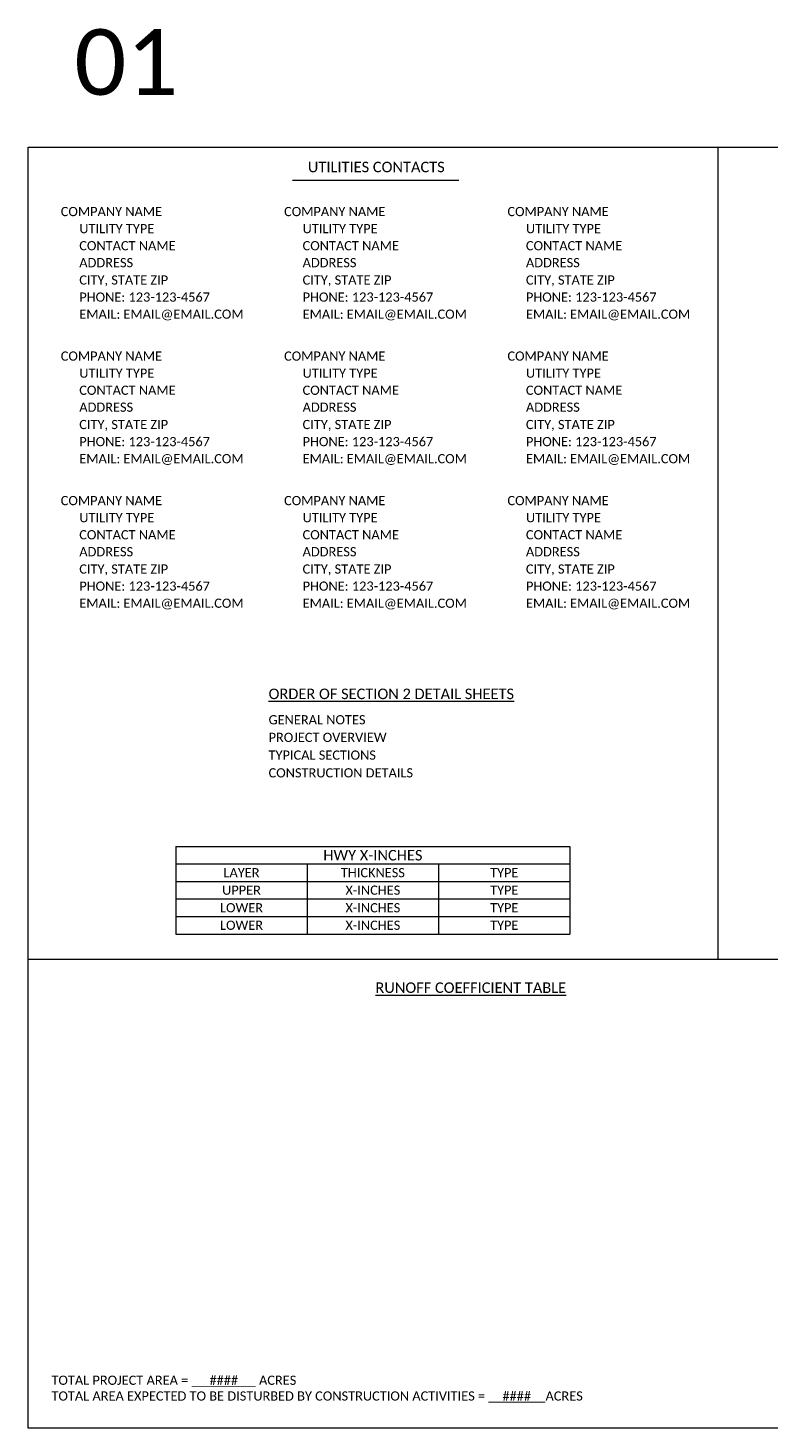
# Model space of a CAD drawing. Extents: x 3479.7 to 3573.9, y 4492.3 to 4508.3.
# Tile 1 of 5: x 3479.7 to 3485.3, y 4497.5 to 4508.2. Entities that reach past the tile are written whole.
import ezdxf
from ezdxf.enums import TextEntityAlignment as Align

# ---------------------------------------------------------------- set-up
doc = ezdxf.new("R2010")
doc.units = 0
doc.header["$MEASUREMENT"] = 0
doc.layers.add('P_MISC_NoPlot', color=7, linetype='Continuous', lineweight=18, plot=False)
doc.layers.add('P_MISC_Text', color=7, linetype='Continuous', lineweight=0)
doc.styles.add('CalibriLight', font='calibril.ttf')
doc.styles.add('CalibriRegular', font='calibri.ttf')

# ---------------------------------------------------------------- blocks, each defined once
blk = doc.blocks.new('Utility Contact')
at = {"style": 'CalibriLight'}
for s, p in [('PHONE:', (0.15, -0.717)), ('EMAIL:', (0.15, -0.847))]:
    blk.add_text(s, height=0.07, dxfattribs=at).set_placement(p)
for tag, p in [('COMPANYNAME', (0.009, -0.066)), ('UTILITYTYPE', (0.15, -0.196)), ('CONTACTNAME', (0.15, -0.326)), ('ADDRESS', (0.15, -0.455)), ('CITY-STATE-ZIP', (0.15, -0.587)), ('PHONE-NUMBER', (0.525, -0.717)), ('EMAIL-ADDRESS', (0.486, -0.847))]:
    blk.add_attdef(tag, p, '', height=0.07, dxfattribs=at)
blk = doc.blocks.new('Utility Header')
blk.add_line((-0.638, -0.14), (0.627, -0.14))
at = {"layer": 'P_MISC_Text', "insert": (0, 0), "char_height": 0.08, "attachment_point": 2, "line_spacing_factor": 1.5, "style": 'CalibriRegular'}
blk.add_mtext_dynamic_manual_height_columns('UTILITIES CONTACTS', width=1.28374, gutter_width=0.875, heights=[0], dxfattribs=at)
blk = doc.blocks.new('*U16')
for p, q in [((0, 0), (3, 0)), ((0, 0), (0, -0.267)), ((3, 0), (3, -0.267)), ((0, -0.133), (3, -0.133)), ((1, -0.133), (1, -0.267)), ((2, -0.133), (2, -0.267)), ((0, -0.267), (3, -0.267)), ((0, -0.267), (0, -0.4)), ((1, -0.267), (1, -0.4)), ((2, -0.267), (2, -0.4)), ((3, -0.267), (3, -0.4)), ((0, -0.4), (3, -0.4)), ((0, -0.4), (0, -0.533)), ((1, -0.4), (1, -0.533)), ((2, -0.4), (2, -0.533)), ((3, -0.4), (3, -0.533)), ((0, -0.533), (3, -0.533)), ((0, -0.533), (0, -0.667)), ((1, -0.533), (1, -0.667)), ((2, -0.533), (2, -0.667)), ((3, -0.533), (3, -0.667)), ((0, -0.667), (3, -0.667))]:
    blk.add_line(p, q)
at = {"char_height": 0.07, "width": 0.98, "attachment_point": 5, "style": 'CalibriRegular'}
for s, insert in [('LAYER', (0.5, -0.2)), ('THICKNESS', (1.5, -0.2)), ('TYPE', (2.5, -0.2))]:
    blk.add_mtext(s, dxfattribs=dict(at, insert=insert))
for tag, height, style, p in [('TABLE-TITLE', 0.08, 'CalibriRegular', (1.5, -0.067)), ('LAYER1', 0.07, 'CalibriLight', (0.5, -0.333)), ('THICKNESS1', 0.07, 'CalibriLight', (1.5, -0.333)), ('TYPE1', 0.07, 'CalibriLight', (2.5, -0.333)), ('LAYER2', 0.07, 'CalibriLight', (0.5, -0.467)), ('THICKNESS2', 0.07, 'CalibriLight', (1.5, -0.467)), ('TYPE2', 0.07, 'CalibriLight', (2.5, -0.467)), ('LAYER3', 0.07, 'CalibriLight', (0.5, -0.6)), ('THICKNESS3', 0.07, 'CalibriLight', (1.5, -0.6)), ('TYPE3', 0.07, 'CalibriLight', (2.5, -0.6))]:
    blk.add_attdef(tag, text='', height=height, dxfattribs=dict(style=style)).set_placement(p, align=Align.MIDDLE_CENTER)
blk = doc.blocks.new('Runoff Coefficient Table')
at = {"layer": 'P_MISC_Text', "color": 7, "linetype": 'Continuous', "lineweight": 25, "style": 'CalibriLight'}
for s, p in [('TOTAL PROJECT AREA = _________ ACRES', (0.001, 0.181)), ('TOTAL AREA EXPECTED TO BE DISTURBED BY CONSTRUCTION ACTIVITIES = ________ACRES', (0.001, 0.061))]:
    blk.add_text(s, height=0.07, dxfattribs=at).set_placement(p, align=Align.TOP_LEFT)
at = {"layer": 'P_MISC_Text', "insert": (3.193, 3.093), "char_height": 0.08, "attachment_point": 8, "style": 'CalibriRegular'}
blk.add_mtext_dynamic_manual_height_columns('{\\LRUNOFF COEFFICIENT TABLE}', width=1.47138, gutter_width=0.4, heights=[0], dxfattribs=at)
at = {"layer": 'P_MISC_Text', "style": 'CalibriLight'}
for tag, p in [('TOTALPROJAREA', (1.314, 0.11)), ('DISTURBED', (3.544, -0.01))]:
    blk.add_attdef(tag, text='', height=0.07, dxfattribs=at).set_placement(p, align=Align.CENTER)
blk = doc.blocks.new('Order of Sheets')
at = {"layer": 'P_MISC_Text', "insert": (0, 0), "char_height": 0.08, "attachment_point": 1, "style": 'CalibriRegular'}
blk.add_mtext_dynamic_manual_height_columns('\\pxsm1.5,ql;{\\LORDER OF SECTION 2 DETAIL SHEETS}', width=1.94339, gutter_width=3.5, heights=[0], dxfattribs=at)
at = {"layer": 'P_MISC_Text', "style": 'CalibriLight'}
for tag, p in [('01', (0, -0.272)), ('02', (0, -0.406)), ('03', (0, -0.541)), ('04', (0, -0.675)), ('05', (0, -0.81)), ('06', (0, -0.945)), ('07', (0, -1.079)), ('08', (0, -1.214)), ('09', (0, -1.349)), ('10', (0, -1.483)), ('11', (0, -1.618)), ('12', (0, -1.752)), ('13', (0, -1.887)), ('14', (0, -2.022)), ('15', (0, -2.156)), ('16', (0, -2.291)), ('17', (0, -2.425)), ('18', (0, -2.56)), ('19', (0, -2.695)), ('20', (0, -2.829)), ('21', (0, -2.964)), ('22', (0, -3.099)), ('23', (0, -3.233)), ('24', (0, -3.368)), ('25', (0, -3.502)), ('26', (0, -3.637)), ('27', (0, -3.772)), ('28', (0, -3.906)), ('29', (0, -4.041)), ('30', (0, -4.175))]:
    blk.add_attdef(tag, p, '', height=0.07, dxfattribs=at)

msp = doc.modelspace()

# ---------------------------------------------------------------- linework, layer by layer
at = {"layer": 'P_MISC_NoPlot'}
msp.add_lwpolyline([(3479.662, 4507.282), (3495.412, 4507.282), (3495.412, 4497.532), (3479.662, 4497.532)], close=True, dxfattribs=at)
msp.add_lwpolyline([(3479.662, 4507.282), (3495.412, 4507.282), (3495.412, 4497.532), (3479.662, 4497.532)], close=True, dxfattribs=at)
at = {"layer": 'P_MISC_Text'}
for p, q in [((3479.662, 4507.282), (3484.912, 4507.282)), ((3479.662, 4507.282), (3484.912, 4507.282)), ((3484.912, 4507.282), (3484.912, 4501.098)), ((3490.162, 4501.098), (3479.662, 4501.098))]:
    msp.add_line(p, q, dxfattribs=at)

# ---------------------------------------------------------------- block references
msp.add_blockref('Utility Header', (3482.313, 4507.17), dxfattribs=at)
for name, p, values in [('Utility Contact', (3479.902, 4506.822), {'COMPANYNAME': 'COMPANY NAME', 'CONTACTNAME': 'CONTACT NAME', 'ADDRESS': 'ADDRESS', 'CITY-STATE-ZIP': 'CITY, STATE ZIP', 'PHONE-NUMBER': '123-123-4567', 'EMAIL-ADDRESS': 'EMAIL@EMAIL.COM', 'UTILITYTYPE': 'UTILITY TYPE'}), ('Utility Contact', (3481.602, 4506.822), {'COMPANYNAME': 'COMPANY NAME', 'CONTACTNAME': 'CONTACT NAME', 'ADDRESS': 'ADDRESS', 'CITY-STATE-ZIP': 'CITY, STATE ZIP', 'PHONE-NUMBER': '123-123-4567', 'EMAIL-ADDRESS': 'EMAIL@EMAIL.COM', 'UTILITYTYPE': 'UTILITY TYPE'}), ('Utility Contact', (3483.302, 4506.822), {'COMPANYNAME': 'COMPANY NAME', 'CONTACTNAME': 'CONTACT NAME', 'ADDRESS': 'ADDRESS', 'CITY-STATE-ZIP': 'CITY, STATE ZIP', 'PHONE-NUMBER': '123-123-4567', 'EMAIL-ADDRESS': 'EMAIL@EMAIL.COM', 'UTILITYTYPE': 'UTILITY TYPE'}), ('Utility Contact', (3479.902, 4505.722), {'COMPANYNAME': 'COMPANY NAME', 'CONTACTNAME': 'CONTACT NAME', 'ADDRESS': 'ADDRESS', 'CITY-STATE-ZIP': 'CITY, STATE ZIP', 'PHONE-NUMBER': '123-123-4567', 'EMAIL-ADDRESS': 'EMAIL@EMAIL.COM', 'UTILITYTYPE': 'UTILITY TYPE'}), ('Utility Contact', (3481.602, 4505.722), {'COMPANYNAME': 'COMPANY NAME', 'CONTACTNAME': 'CONTACT NAME', 'ADDRESS': 'ADDRESS', 'CITY-STATE-ZIP': 'CITY, STATE ZIP', 'PHONE-NUMBER': '123-123-4567', 'EMAIL-ADDRESS': 'EMAIL@EMAIL.COM', 'UTILITYTYPE': 'UTILITY TYPE'}), ('Utility Contact', (3483.302, 4505.722), {'COMPANYNAME': 'COMPANY NAME', 'CONTACTNAME': 'CONTACT NAME', 'ADDRESS': 'ADDRESS', 'CITY-STATE-ZIP': 'CITY, STATE ZIP', 'PHONE-NUMBER': '123-123-4567', 'EMAIL-ADDRESS': 'EMAIL@EMAIL.COM', 'UTILITYTYPE': 'UTILITY TYPE'}), ('Utility Contact', (3479.902, 4504.622), {'COMPANYNAME': 'COMPANY NAME', 'CONTACTNAME': 'CONTACT NAME', 'ADDRESS': 'ADDRESS', 'CITY-STATE-ZIP': 'CITY, STATE ZIP', 'PHONE-NUMBER': '123-123-4567', 'EMAIL-ADDRESS': 'EMAIL@EMAIL.COM', 'UTILITYTYPE': 'UTILITY TYPE'}), ('Utility Contact', (3481.602, 4504.622), {'COMPANYNAME': 'COMPANY NAME', 'CONTACTNAME': 'CONTACT NAME', 'ADDRESS': 'ADDRESS', 'CITY-STATE-ZIP': 'CITY, STATE ZIP', 'PHONE-NUMBER': '123-123-4567', 'EMAIL-ADDRESS': 'EMAIL@EMAIL.COM', 'UTILITYTYPE': 'UTILITY TYPE'}), ('Utility Contact', (3483.302, 4504.622), {'COMPANYNAME': 'COMPANY NAME', 'CONTACTNAME': 'CONTACT NAME', 'ADDRESS': 'ADDRESS', 'CITY-STATE-ZIP': 'CITY, STATE ZIP', 'PHONE-NUMBER': '123-123-4567', 'EMAIL-ADDRESS': 'EMAIL@EMAIL.COM', 'UTILITYTYPE': 'UTILITY TYPE'}), ('*U16', (3480.787, 4501.959), {'TABLE-TITLE': 'HWY X-INCHES', 'LAYER1': 'UPPER', 'THICKNESS1': 'X-INCHES', 'TYPE1': 'TYPE', 'LAYER2': 'LOWER', 'THICKNESS2': 'X-INCHES', 'TYPE2': 'TYPE', 'LAYER3': 'LOWER', 'THICKNESS3': 'X-INCHES', 'TYPE3': 'TYPE'})]:
    msp.add_blockref(name, p, dxfattribs=at).add_auto_attribs(values)
ref = msp.add_blockref('Order of Sheets', (3481.493, 4503.16), dxfattribs=at)
ref.add_attrib('01', 'GENERAL NOTES', (3481.493, 4502.888), dxfattribs={"layer": '0', "height": 0.07, "style": 'CalibriLight'})
ref.add_attrib('02', 'PROJECT OVERVIEW', (3481.493, 4502.754), dxfattribs={"layer": '0', "height": 0.07, "style": 'CalibriLight'})
ref.add_attrib('03', 'TYPICAL SECTIONS', (3481.493, 4502.619), dxfattribs={"layer": '0', "height": 0.07, "style": 'CalibriLight'})
ref.add_attrib('04', 'CONSTRUCTION DETAILS', (3481.493, 4502.484), dxfattribs={"layer": '0', "height": 0.07, "style": 'CalibriLight'})
ref = msp.add_blockref('Runoff Coefficient Table', (3479.839, 4497.75), dxfattribs=at)
ref.add_attrib('TOTALPROJAREA', '####', dxfattribs={"layer": '0', "height": 0.07, "style": 'CalibriLight'}).set_placement((3481.152, 4497.86), align=Align.CENTER)
ref.add_attrib('DISTURBED', '####', dxfattribs={"layer": '0', "height": 0.07, "style": 'CalibriLight'}).set_placement((3483.382, 4497.74), align=Align.CENTER)

# ---------------------------------------------------------------- texts
at = {"layer": 'P_MISC_NoPlot', "style": 'CalibriLight'}
msp.add_text('01', height=0.5, dxfattribs=at).set_placement((3480.015, 4507.679))

doc.saveas('drawing.dxf')
